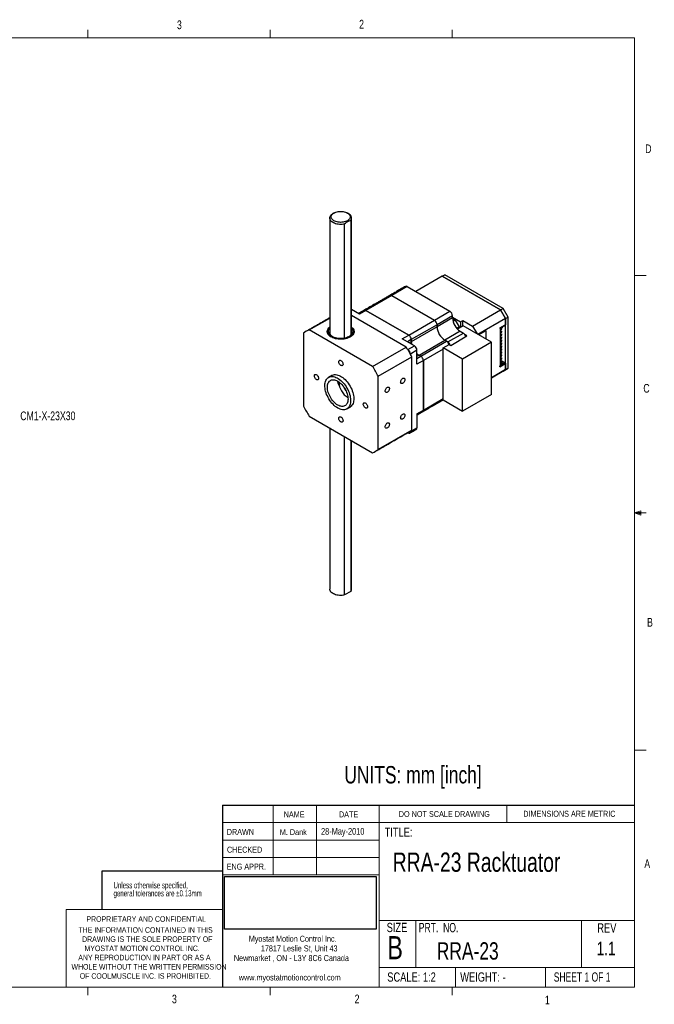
# Model space of a CAD drawing. Header units: millimetres. Extents: x 11 to 421, y 5 to 275.
# Tile 4 of 4: x 247 to 421, y 5 to 275. Entities that reach past the tile are written whole.
import ezdxf

# ---------------------------------------------------------------- set-up
doc = ezdxf.new("R2010")
doc.units = ezdxf.units.MM
doc.layers.add('FORMAT', color=7, linetype='Continuous')
doc.styles.add('SLDTEXTSTYLE0', font='TXT', dxfattribs={"width": 0.75})
doc.styles.add('SLDTEXTSTYLE1', font='TXT', dxfattribs={"width": 0.694444})
doc.styles.add('SLDTEXTSTYLE2', font='TXT', dxfattribs={"width": 0.6875})
doc.styles.add('SLDTEXTSTYLE3', font='TXT', dxfattribs={"width": 0.592105})
picture_1 = doc.add_image_def('image1.bmp', size_in_pixel=(895, 310))

# ---------------------------------------------------------------- blocks, each defined once
blk = doc.blocks.new('SW_NOTE_0')
at = {"color": 0, "linetype": 'Continuous', "lineweight": 0, "char_height": 1.651, "attachment_point": 1, "style": 'SLDTEXTSTYLE0'}
for s, insert in [('Myostat Motion Control Inc.', (0, 2.13)), ('17817 Leslie St, Unit 43', (3.32, -0.52)), ('Newmarket , ON - L3Y 8C6 Canada', (-4.09, -3.17)), ('www.myostatmotioncontrol.com', (-2.73, -8.48))]:
    blk.add_mtext(s, dxfattribs=dict(at, insert=insert))
blk = doc.blocks.new('SW_NOTE_1')
at = {"color": 0, "linetype": 'Continuous', "lineweight": 0, "char_height": 1.524, "attachment_point": 1, "style": 'SLDTEXTSTYLE0'}
for s, insert in [('THE INFORMATION CONTAINED IN THIS', (0, 1.96)), ('DRAWING IS THE SOLE PROPERTY OF', (1, -0.56)), ('MYOSTAT MOTION CONTROL INC. ', (1.67, -3.08)), ('ANY REPRODUCTION IN PART OR AS A', (-0.04, -5.61)), ('WHOLE WITHOUT THE WRITTEN PERMISSION', (-1.91, -8.13)), ('OF COOLMUSCLE INC. IS PROHIBITED.', (0.37, -10.66))]:
    blk.add_mtext(s, dxfattribs=dict(at, insert=insert))
blk = doc.blocks.new('SW_NOTE_2')
at = {"color": 0, "linetype": 'Continuous', "lineweight": 0, "char_height": 1.7, "attachment_point": 1, "style": 'SLDTEXTSTYLE3'}
for s, insert in [('general tolerances are ±0.13mm', (0, -0.01)), ('Unless otherwise specified, ', (0, 2.19))]:
    blk.add_mtext(s, dxfattribs=dict(at, insert=insert))

msp = doc.modelspace()

# ---------------------------------------------------------------- linework, layer by layer
at = {"color": 7, "linetype": 'Continuous', "lineweight": 0}
for p, q in [((15.90679, 270.30866), (415.95679, 270.30866)), ((265.93169, 270.30866), (265.93169, 272.46256)), ((315.93794, 270.30866), (315.93794, 272.46256)), ((365.94419, 270.30866), (365.94419, 272.46256)), ((415.95679, 9.95866), (415.95679, 270.30866)), ((415.95679, 205.11242), (419.13179, 205.11242)), ((415.95679, 140.02492), (417.6632, 140.63477)), ((417.6632, 140.63477), (417.6632, 139.45143)), ((415.95679, 140.02492), (417.6632, 140.25449)), ((415.95679, 140.02492), (419.13179, 140.02492)), ((415.95679, 140.02492), (417.6632, 139.45143)), ((415.95679, 140.02492), (417.6632, 139.76309)), ((415.95679, 74.93742), (419.13179, 74.93742)), ((316.81687, 59.8531), (316.81687, 40.8031)), ((328.71746, 59.8531), (328.71746, 40.8031)), ((345.8853, 59.8531), (345.8853, 9.95866)), ((380.92105, 55.0906), (380.92105, 59.8531)), ((302.91938, 55.0906), (415.95679, 55.0906)), ((302.91938, 50.3281), (345.8853, 50.3281)), ((302.91938, 45.5656), (345.8853, 45.5656)), ((345.8853, 40.8031), (302.91938, 40.8031)), ((259.95346, 31.2781), (259.95346, 9.95866)), ((302.91938, 31.2781), (259.95346, 31.2781)), ((345.8853, 28.24318), (415.95679, 28.24318)), ((355.93214, 28.24318), (355.93214, 15.36596)), ((401.42963, 28.24318), (401.42963, 15.36596)), ((345.8853, 15.36596), (415.95679, 15.36596)), ((366.79297, 15.36596), (366.79297, 9.95866)), ((391.47954, 15.36596), (391.47954, 9.95866)), ((415.95679, 9.95866), (15.90679, 9.95866)), ((265.93169, 9.95866), (265.93169, 7.80476)), ((315.93794, 9.95866), (315.93794, 7.80476)), ((365.94419, 9.95866), (365.94419, 7.80476))]:
    msp.add_line(p, q, dxfattribs=at)
at = {"color": 7, "linetype": 'Continuous', "lineweight": 30}
for p, q in [((336.40313, 187.93801), (336.40313, 219.26357)), ((338.09871, 220.24241), (338.09871, 188.78394)), ((363.17875, 204.92245), (363.88586, 205.33066)), ((379.90183, 196.08484), (363.88586, 205.33066)), ((363.17875, 204.92245), (355.91363, 200.72839)), ((379.19472, 195.67663), (363.17875, 204.92245)), ((363.17875, 204.92245), (379.19472, 195.67663)), ((353.56033, 202.08692), (349.31769, 199.6377)), ((353.56033, 202.08692), (365.29831, 195.31073)), ((349.31769, 199.6377), (342.24663, 195.55566)), ((349.31769, 199.6377), (361.05567, 192.86151)), ((349.31769, 199.6377), (361.05567, 192.86151)), ((340.47886, 194.53515), (338.30637, 195.7893)), ((342.24663, 195.55566), (340.47886, 194.53515)), ((342.24663, 195.55566), (353.9846, 188.77947)), ((353.9846, 188.77947), (342.24663, 195.55566)), ((361.05567, 192.86151), (365.29831, 195.31073)), ((371.50494, 191.23741), (379.19472, 195.67663)), ((379.19472, 195.67663), (379.90183, 196.08484)), ((380.5559, 193.319), (379.19472, 195.67663)), ((379.19472, 195.67663), (380.5559, 193.319)), ((381.26301, 193.7272), (379.90183, 196.08484)), ((326.70581, 190.2401), (332.30637, 193.47323)), ((353.26196, 185.52287), (338.30637, 194.15654)), ((353.9846, 188.77947), (361.05567, 192.86151)), ((366.00541, 194.08599), (361.76277, 191.63676)), ((366.00541, 193.51441), (361.76277, 191.06518)), ((366.00541, 193.51441), (366.00541, 194.08599)), ((366.00541, 193.69786), (368.18153, 192.44161)), ((366.01606, 193.2631), (366.72322, 192.85486)), ((366.72322, 192.85486), (366.15442, 192.5265)), ((366.72322, 192.85486), (367.78389, 191.01775)), ((368.18153, 192.44161), (368.80025, 192.79879)), ((368.18153, 192.44161), (368.18153, 190.89021)), ((368.80025, 191.24739), (368.80025, 192.79879)), ((368.80025, 192.79879), (371.50494, 191.23741)), ((380.5559, 193.319), (372.98988, 188.95123)), ((380.5559, 193.319), (381.26301, 193.7272)), ((380.5559, 179.31532), (380.5559, 193.319)), ((380.5559, 193.319), (380.5559, 191.63806)), ((381.26301, 179.72353), (381.26301, 193.7272)), ((325.13464, 189.33279), (325.13464, 169.28176)), ((344.06957, 180.21622), (326.70581, 190.2401)), ((361.76277, 191.63676), (354.69171, 187.55472)), ((361.76277, 191.06518), (354.69171, 186.98314)), ((361.76277, 191.06518), (361.76277, 191.63676)), ((361.76277, 191.63676), (361.76277, 191.06518)), ((368.12673, 189.84018), (363.88409, 187.39095)), ((364.73262, 186.90111), (368.97526, 189.35033)), ((367.78389, 191.01775), (367.16564, 190.66084)), ((368.90632, 191.30862), (367.38035, 190.42769)), ((367.78389, 191.01775), (367.78389, 190.66065)), ((368.12673, 189.84018), (368.97526, 189.35033)), ((376.68449, 186.81837), (368.90632, 191.30862)), ((371.50494, 191.23741), (372.74237, 189.09411)), ((374.98744, 190.04315), (373.04292, 188.92061)), ((375.16421, 189.9411), (373.2197, 188.81855)), ((374.98744, 190.04315), (375.16421, 189.9411)), ((375.16421, 189.9411), (375.16421, 187.69601)), ((378.98013, 190.74189), (378.96491, 190.7506)), ((378.96491, 190.5655), (378.98078, 190.55779)), ((378.98013, 190.74189), (380.46506, 191.59911)), ((378.98013, 190.74189), (378.98078, 190.55779)), ((378.98078, 190.55779), (379.15756, 190.65984)), ((379.14169, 180.42576), (379.14169, 190.65068)), ((379.15756, 190.65984), (379.19366, 180.3915)), ((379.29876, 190.80285), (379.66999, 191.01716)), ((379.3353, 180.41177), (379.29876, 190.80285)), ((379.29876, 190.80285), (379.29898, 190.80246)), ((379.29898, 190.80246), (379.56414, 190.95554)), ((379.33508, 180.53412), (379.29898, 190.80246)), ((379.29906, 190.77984), (379.54834, 190.63711)), ((379.37156, 190.53506), (379.29978, 190.57616)), ((379.30049, 190.37161), (379.37228, 190.33051)), ((379.30194, 189.96165), (379.55122, 189.81891)), ((379.37444, 189.71686), (379.30265, 189.75797)), ((379.30337, 189.55342), (379.37516, 189.51231)), ((379.30481, 189.14345), (379.55409, 189.00072)), ((379.54834, 190.63711), (379.37156, 190.53506)), ((379.37228, 190.33051), (379.37156, 190.53506)), ((379.37228, 190.33051), (379.54906, 190.43256)), ((379.55122, 189.81891), (379.37444, 189.71686)), ((379.37516, 189.51231), (379.37444, 189.71686)), ((379.37516, 189.51231), (379.55193, 189.61436)), ((379.45763, 190.89405), (379.56458, 190.83281)), ((379.54906, 190.43256), (379.54834, 190.63711)), ((379.55193, 189.61436), (379.55122, 189.81891)), ((379.66999, 191.01716), (379.56414, 190.95554)), ((379.56414, 190.95554), (379.56458, 190.83281)), ((379.56458, 190.83281), (379.84742, 190.99609)), ((379.67043, 190.89443), (379.56458, 190.83281)), ((379.66999, 191.01716), (379.67043, 190.89443)), ((379.67043, 190.89443), (379.8472, 190.99648)), ((379.84677, 191.11921), (380.46549, 191.47639)), ((379.8472, 190.99648), (379.84677, 191.11921)), ((379.84677, 191.11921), (379.84699, 191.11882)), ((379.84699, 191.11882), (380.41267, 191.44539)), ((379.84742, 190.99609), (379.84699, 191.11882)), ((379.8472, 190.99648), (379.84742, 190.99609)), ((380.41267, 191.44539), (380.46549, 191.47639)), ((380.46506, 191.59911), (380.44984, 191.60783)), ((380.46506, 191.59911), (380.46549, 191.47639)), ((380.46511, 191.58565), (380.5559, 191.63806)), ((352.21683, 187.75896), (353.9846, 188.77947)), ((355.54023, 185.8404), (352.21683, 187.75896)), ((354.69171, 187.55472), (353.63116, 186.94248)), ((354.69171, 186.98314), (354.12622, 186.65669)), ((354.69171, 187.55472), (354.69171, 186.98314)), ((354.69171, 186.98314), (354.69171, 187.55472)), ((356.81303, 183.30891), (363.88409, 187.39095)), ((357.308, 183.02317), (364.37907, 187.10521)), ((364.37907, 187.10521), (363.88409, 187.39095)), ((363.88409, 187.39095), (364.73262, 186.90111)), ((365.51221, 185.98155), (369.96698, 188.55324)), ((376.68449, 186.81837), (368.72954, 182.22608)), ((369.96698, 188.55324), (369.46231, 188.84458)), ((369.79017, 188.45117), (369.59752, 188.56239)), ((376.68449, 172.52891), (376.68449, 186.81837)), ((379.37731, 188.89867), (379.30553, 188.93977)), ((379.30625, 188.73522), (379.37803, 188.69412)), ((379.30769, 188.32526), (379.55697, 188.18252)), ((379.38019, 188.08047), (379.3084, 188.12158)), ((379.30913, 187.91703), (379.38091, 187.87592)), ((379.31057, 187.50706), (379.55985, 187.36433)), ((379.38307, 187.26228), (379.31128, 187.30338)), ((379.312, 187.09883), (379.38379, 187.05773)), ((379.31344, 186.68887), (379.56272, 186.54613)), ((379.38595, 186.44408), (379.31416, 186.48519)), ((379.55409, 189.00072), (379.37731, 188.89867)), ((379.37803, 188.69412), (379.37731, 188.89867)), ((379.37803, 188.69412), (379.55481, 188.79617)), ((379.55697, 188.18252), (379.38019, 188.08047)), ((379.38091, 187.87592), (379.38019, 188.08047)), ((379.38091, 187.87592), (379.55769, 187.97797)), ((379.55985, 187.36433), (379.38307, 187.26228)), ((379.38379, 187.05773), (379.38307, 187.26228)), ((379.38379, 187.05773), (379.56057, 187.15978)), ((379.56272, 186.54613), (379.38595, 186.44408)), ((379.38666, 186.23953), (379.38595, 186.44408)), ((379.38666, 186.23953), (379.56344, 186.34158)), ((379.55481, 188.79617), (379.55409, 189.00072)), ((379.55769, 187.97797), (379.55697, 188.18252)), ((379.56057, 187.15978), (379.55985, 187.36433)), ((379.56344, 186.34158), (379.56272, 186.54613)), ((344.06957, 180.21622), (353.26196, 185.52287)), ((353.77247, 184.81989), (353.66303, 184.88307)), ((353.77247, 184.81989), (355.54023, 185.8404)), ((356.24734, 184.61565), (354.47957, 183.59514)), ((356.24734, 180.77791), (356.24734, 184.61565)), ((363.42624, 184.9222), (358.01511, 181.79842)), ((363.42624, 185.28761), (365.07026, 186.23668)), ((363.42624, 170.99814), (363.42624, 185.28761)), ((368.72954, 182.22608), (363.42624, 185.28761)), ((365.07026, 186.23668), (365.51221, 185.98155)), ((379.31488, 186.28064), (379.38666, 186.23953)), ((379.31632, 185.87067), (379.5656, 185.72794)), ((379.38882, 185.62589), (379.31704, 185.66699)), ((379.31775, 185.46244), (379.38954, 185.42134)), ((379.3192, 185.05248), (379.56848, 184.90974)), ((379.3917, 184.80769), (379.31991, 184.8488)), ((379.32063, 184.64425), (379.39242, 184.60314)), ((379.32207, 184.23428), (379.57135, 184.09155)), ((379.39458, 183.9895), (379.32279, 184.0306)), ((379.32351, 183.82605), (379.3953, 183.78495)), ((379.5656, 185.72794), (379.38882, 185.62589)), ((379.38954, 185.42134), (379.38882, 185.62589)), ((379.38954, 185.42134), (379.56632, 185.52339)), ((379.56848, 184.90974), (379.3917, 184.80769)), ((379.39242, 184.60314), (379.3917, 184.80769)), ((379.39242, 184.60314), (379.5692, 184.70519)), ((379.57135, 184.09155), (379.39458, 183.9895)), ((379.3953, 183.78495), (379.39458, 183.9895)), ((379.3953, 183.78495), (379.57207, 183.887)), ((379.56632, 185.52339), (379.5656, 185.72794)), ((379.5692, 184.70519), (379.56848, 184.90974)), ((379.57207, 183.887), (379.57135, 184.09155)), ((345.64074, 177.49487), (354.83313, 182.80152)), ((354.47957, 183.46877), (354.47957, 183.59514)), ((354.83313, 162.7505), (354.83313, 182.80152)), ((356.24734, 182.98235), (356.81303, 183.30891)), ((356.24734, 182.41086), (357.308, 183.02317)), ((358.01511, 181.79842), (356.24734, 180.77791)), ((356.81303, 183.30891), (357.308, 183.02317)), ((357.308, 183.02317), (356.81303, 183.30891)), ((358.01511, 181.79842), (358.01511, 168.24384)), ((358.01511, 168.24384), (358.01511, 181.79842)), ((368.72954, 167.93661), (368.72954, 182.22608)), ((379.01753, 180.10535), (380.50246, 180.96258)), ((379.32495, 183.41609), (379.57423, 183.27335)), ((379.39745, 183.1713), (379.32567, 183.21241)), ((379.32639, 183.00786), (379.39817, 182.96675)), ((379.32783, 182.59789), (379.57711, 182.45516)), ((379.40033, 182.35311), (379.32854, 182.39421)), ((379.32926, 182.18966), (379.40105, 182.14856)), ((379.33057, 181.81731), (380.44878, 181.17704)), ((379.33071, 181.7797), (379.57998, 181.63696)), ((379.40321, 181.53491), (379.33142, 181.57602)), ((379.33214, 181.37147), (379.40393, 181.33036)), ((379.88266, 180.97321), (379.33243, 181.28826)), ((379.59982, 180.80993), (379.33358, 180.96237)), ((379.57423, 183.27335), (379.39745, 183.1713)), ((379.39817, 182.96675), (379.39745, 183.1713)), ((379.39817, 182.96675), (379.57495, 183.06881)), ((379.57711, 182.45516), (379.40033, 182.35311)), ((379.40105, 182.14856), (379.40033, 182.35311)), ((379.40105, 182.14856), (379.57783, 182.25061)), ((379.57998, 181.63696), (379.40321, 181.53491)), ((379.40393, 181.33036), (379.40321, 181.53491)), ((379.40393, 181.33036), (379.5807, 181.43242)), ((379.57495, 183.06881), (379.57423, 183.27335)), ((379.57783, 182.25061), (379.57711, 182.45516)), ((379.5807, 181.43242), (379.57998, 181.63696)), ((379.88266, 180.97321), (379.59982, 180.80993)), ((379.88288, 180.85086), (379.88266, 180.97321)), ((379.88309, 180.85048), (379.88266, 180.97321)), ((380.44878, 181.17704), (379.88309, 180.85048)), ((380.50203, 181.08531), (379.88331, 180.72813)), ((380.44878, 181.17704), (380.50203, 181.08531)), ((380.50203, 181.08531), (380.50246, 180.96258)), ((380.5559, 180.99803), (380.50222, 181.02902)), ((380.5559, 180.99803), (380.50244, 180.96717)), ((380.5559, 180.99803), (380.5559, 179.31532)), ((376.68449, 177.08041), (380.5559, 179.31532)), ((379.19472, 178.52927), (376.68449, 177.08015)), ((379.01689, 180.28945), (378.96491, 180.32371)), ((379.01753, 180.10535), (378.96491, 180.13548)), ((379.19366, 180.3915), (379.01689, 180.28945)), ((379.01753, 180.10535), (379.01689, 180.28945)), ((379.19366, 180.3915), (379.14169, 180.42576)), ((379.19472, 178.52927), (380.5559, 179.31532)), ((380.5559, 179.31532), (379.19472, 178.52927)), ((379.19475, 178.52929), (379.90183, 178.93748)), ((379.33401, 180.83964), (379.60025, 180.6872)), ((379.60025, 180.6872), (379.33508, 180.53412)), ((379.3353, 180.41177), (379.33508, 180.53412)), ((379.70653, 180.62608), (379.3353, 180.41177)), ((379.7061, 180.74881), (379.59982, 180.80993)), ((379.59982, 180.80993), (379.60025, 180.6872)), ((379.60025, 180.6872), (379.70653, 180.62608)), ((379.88288, 180.85086), (379.7061, 180.74881)), ((379.7061, 180.74881), (379.70653, 180.62608)), ((379.88331, 180.72813), (379.88288, 180.85086)), ((379.88331, 180.72813), (379.88309, 180.85048)), ((379.90183, 178.93748), (381.26301, 179.72353)), ((380.5559, 179.31532), (381.26301, 179.72353)), ((334.822, 175.91918), (334.82207, 175.93975)), ((345.64074, 157.44385), (345.64074, 177.49487)), ((336.47165, 174.08813), (336.53578, 173.97704)), ((358.01511, 168.24384), (363.42624, 171.36763)), ((363.42624, 170.99814), (368.72954, 167.93661)), ((376.68449, 172.52891), (368.72954, 167.93661)), ((356.24734, 167.22333), (358.01511, 168.24384)), ((361.57179, 169.95881), (361.55563, 169.94886)), ((361.57179, 169.95881), (361.55563, 169.94886)), ((326.70581, 166.56042), (344.06957, 156.53653)), ((356.24734, 167.22333), (356.24734, 163.38559)), ((354.83313, 162.7505), (345.64074, 157.44385)), ((353.68052, 162.00983), (353.77247, 161.95675)), ((354.47957, 162.36508), (356.24734, 163.38559)), ((354.47957, 162.36508), (354.47957, 162.49146)), ((336.40313, 117.52259), (336.40313, 160.96228)), ((338.09871, 159.98344), (338.09871, 118.50143)), ((338.09871, 118.50143), (336.40313, 117.52259)), ((302.91938, 59.8531), (415.95679, 59.8531)), ((302.91938, 59.8531), (302.91938, 9.95866))]:
    msp.add_line(p, q, dxfattribs=at)
at = {"color": 7, "linetype": 'Continuous', "lineweight": 30, "flags": 128}
for points in [[(336.40313, 219.26357), (336.05703, 219.19878), (335.69989, 219.15865), (335.33697, 219.14378), (334.9736, 219.15438), (334.61512, 219.19029), (334.26681, 219.25099), (333.93379, 219.33559), (333.62095, 219.44284), (333.33291, 219.57116), (333.0739, 219.71866), (332.84772, 219.88319), (332.6577, 220.06231), (332.50664, 220.25339), (332.39677, 220.45362), (332.32969, 220.66006), (332.30639, 220.86966), (332.32722, 221.07936), (332.39187, 221.28606), (332.49938, 221.48671), (332.64818, 221.67838), (332.83609, 221.85824), (333.06032, 222.02365), (333.18471, 222.09997)], [(337.14485, 222.2635), (337.36909, 222.11589), (337.55804, 221.95264), (337.70846, 221.77656), (337.81778, 221.59064), (337.88413, 221.39808), (337.90637, 221.20217), (337.88413, 221.00626), (337.81778, 220.81369), (337.70846, 220.62778), (337.55804, 220.45169), (337.36909, 220.28845), (337.14485, 220.14084), (336.88915, 220.01139), (336.60637, 219.90231), (336.30135, 219.81547), (335.9793, 219.75236), (335.64574, 219.71406), (335.30637, 219.70122), (334.967, 219.71406), (334.63344, 219.75236), (334.3114, 219.81547), (334.00637, 219.90231), (333.72359, 220.01139), (333.4679, 220.14084), (333.24365, 220.28845), (333.05471, 220.45169), (332.90429, 220.62778), (332.79497, 220.81369), (332.72862, 221.00625), (332.70637, 221.20217), (332.72862, 221.39808), (332.79497, 221.59064), (332.90429, 221.77656), (333.05471, 221.95264), (333.24365, 222.11589), (333.4679, 222.2635), (333.72359, 222.39295), (334.00637, 222.50203), (334.3114, 222.58886), (334.63344, 222.65197), (334.96701, 222.69028), (335.30637, 222.70312), (335.64574, 222.69028), (335.9793, 222.65197), (336.30135, 222.58886), (336.60637, 222.50203), (336.88915, 222.39295), (337.14485, 222.2635)], [(338.30637, 190.99769), (338.41626, 190.90329), (338.61424, 190.69889), (338.77205, 190.48315), (338.88781, 190.2587), (338.96008, 190.02826), (338.98801, 189.79463), (338.97124, 189.56065), (338.90999, 189.32915), (338.805, 189.10294), (338.65754, 188.88478), (338.4694, 188.6773), (338.24286, 188.48303), (337.98068, 188.30433), (337.68604, 188.14336), (337.36251, 188.00208), (337.01402, 187.88221), (336.6448, 187.78519), (336.25934, 187.71221), (335.86231, 187.66415), (335.45853, 187.6416), (335.0529, 187.64482), (334.65036, 187.67379), (334.25577, 187.72815), (333.87394, 187.80723), (333.50949, 187.91009), (333.16686, 188.03546), (332.85019, 188.18183), (332.56335, 188.34742), (332.30979, 188.53023), (332.09262, 188.72803), (331.91445, 188.93842), (331.77746, 189.15885), (331.6833, 189.38664), (331.63312, 189.61902), (331.62753, 189.85319), (331.6666, 190.08628), (331.74985, 190.31548), (331.87627, 190.53801), (332.04433, 190.75115), (332.25198, 190.95233), (332.30637, 190.99769)], [(338.30637, 190.91413), (338.35458, 190.87103), (338.54986, 190.66706), (338.70435, 190.45174), (338.81611, 190.2278), (338.88374, 189.99804), (338.90637, 189.76535), (338.88374, 189.53266), (338.81611, 189.3029), (338.70435, 189.07895), (338.54986, 188.86363), (338.35458, 188.65966), (338.12097, 188.46959), (337.85196, 188.29581), (337.55094, 188.14052), (337.22169, 188.00565), (336.86835, 187.89292), (336.49538, 187.80373), (336.10745, 187.73922), (335.70944, 187.70018), (335.30637, 187.68711), (334.9033, 187.70018), (334.5053, 187.73922), (334.11737, 187.80373), (333.74439, 187.89292), (333.39106, 188.00565), (333.06181, 188.14052), (332.76079, 188.29581), (332.49178, 188.46959), (332.25817, 188.65966), (332.06289, 188.86363), (331.90839, 189.07895), (331.79663, 189.3029), (331.72901, 189.53266), (331.70637, 189.76535), (331.72901, 189.99804), (331.79663, 190.2278), (331.90839, 190.45174), (332.06288, 190.66706), (332.25817, 190.87103), (332.30637, 190.91413)], [(338.30637, 190.62597), (338.3425, 190.58265), (338.48634, 190.37365), (338.58716, 190.15642), (338.64363, 189.9339), (338.65496, 189.7091), (338.621, 189.48506), (338.54222, 189.26481), (338.41969, 189.05133), (338.25505, 188.84751), (338.05053, 188.6561), (337.80891, 188.47969), (337.53344, 188.32066), (337.22785, 188.18118), (336.89628, 188.06311), (336.54321, 187.96807), (336.17342, 187.89733), (335.79189, 187.85185), (335.40381, 187.83225), (335.0144, 187.83879), (334.62894, 187.87139), (334.25265, 187.92959), (333.8906, 188.01263), (333.5477, 188.11936), (333.22858, 188.24835), (332.93757, 188.39786), (332.67858, 188.56586), (332.45513, 188.75009), (332.27024, 188.94804), (332.12641, 189.15704), (332.02558, 189.37428), (331.96912, 189.5968), (331.95779, 189.82159), (331.99174, 190.04563), (332.07052, 190.26588), (332.19306, 190.47936), (332.30637, 190.62597)], [(335.38769, 180.47181), (335.25316, 180.56763), (335.12588, 180.6946), (335.01271, 180.84588), (334.91976, 181.01331), (334.85204, 181.18786), (334.81319, 181.36013), (334.80531, 181.52082), (334.82883, 181.66128), (334.88248, 181.77393), (334.96337, 181.8527), (335.06713, 181.89334), (335.18817, 181.89366), (335.31997, 181.85364), (335.45541, 181.77545), (335.58721, 181.66329), (335.70825, 181.52322), (335.81201, 181.36278), (335.8929, 181.19063), (335.94655, 181.01604), (335.97007, 180.84843), (335.96219, 180.69683), (335.92334, 180.56941), (335.85562, 180.47305), (335.76267, 180.41294), (335.6495, 180.39232), (335.52222, 180.4123), (335.38769, 180.47181)], [(328.67018, 176.59261), (328.53564, 176.68843), (328.40836, 176.8154), (328.2952, 176.96668), (328.20225, 177.13411), (328.13452, 177.30866), (328.09568, 177.48093), (328.0878, 177.64162), (328.11132, 177.78208), (328.16497, 177.89473), (328.24585, 177.9735), (328.34961, 178.01414), (328.47065, 178.01446), (328.60245, 177.97444), (328.7379, 177.89625), (328.8697, 177.78409), (328.99074, 177.64402), (329.0945, 177.48358), (329.17538, 177.31143), (329.22903, 177.13684), (329.25255, 176.96923), (329.24468, 176.81763), (329.20583, 176.69021), (329.1381, 176.59385), (329.04515, 176.53374), (328.93199, 176.51312), (328.80471, 176.5331), (328.67018, 176.59261)], [(334.50381, 168.79536), (334.17273, 169.00442), (333.84457, 169.24753), (333.5222, 169.52254), (333.20846, 169.82704), (332.9061, 170.15835), (332.61778, 170.51356), (332.34603, 170.88955), (332.09325, 171.28302), (331.86165, 171.6905), (331.65328, 172.10842), (331.46995, 172.53311), (331.31328, 172.96082), (331.18465, 173.38781), (331.08519, 173.81032), (331.01578, 174.22464), (330.97701, 174.62712), (330.96924, 175.01423), (330.99254, 175.38257), (331.04669, 175.7289), (331.13122, 176.05017), (331.24539, 176.34357), (331.38819, 176.60652), (331.55837, 176.8367), (331.75444, 177.03208), (331.97467, 177.19097), (332.21713, 177.31195), (332.47968, 177.39397), (332.76002, 177.4363), (333.05569, 177.43857), (333.36408, 177.40077), (333.68248, 177.32322), (334.00811, 177.2066), (334.33809, 177.05195), (334.66952, 176.86061), (334.99951, 176.63428), (335.32513, 176.37494), (335.64354, 176.08486), (335.95193, 175.76661), (336.24759, 175.42297), (336.52793, 175.05696), (336.79048, 174.67181), (337.03294, 174.27089), (337.25317, 173.85774), (337.44924, 173.43597), (337.61942, 173.0093), (337.76223, 172.58148), (337.8764, 172.15626), (337.96093, 171.73739), (338.01508, 171.32854), (338.03837, 170.93331), (338.0306, 170.55517), (337.99184, 170.19744), (337.92242, 169.86327), (337.82296, 169.5556), (337.69433, 169.27712), (337.53767, 169.03029), (337.35434, 168.81727), (337.14596, 168.63994), (336.91436, 168.49985), (336.66158, 168.39824), (336.38983, 168.336), (336.10152, 168.31367), (335.79916, 168.33146), (335.48541, 168.3892), (335.16304, 168.48639), (334.83488, 168.62217), (334.50381, 168.79536)], [(334.50381, 176.14423), (334.79946, 175.95566), (335.09187, 175.73337), (335.37784, 175.4798), (335.65423, 175.19772), (335.91802, 174.89023), (336.16631, 174.5607), (336.39639, 174.21273), (336.60574, 173.85013), (336.79205, 173.47689), (336.9533, 173.09708), (337.0877, 172.71488), (337.1938, 172.33446), (337.27043, 171.96), (337.31674, 171.5956), (337.33223, 171.24525), (337.31674, 170.91278), (337.27043, 170.60185), (337.1938, 170.31586), (337.0877, 170.05794), (336.9533, 169.83092), (336.79205, 169.63728), (336.60574, 169.47915), (336.39639, 169.35826), (336.16631, 169.27594), (335.91802, 169.23307), (335.65423, 169.23015), (335.37784, 169.26719), (335.09187, 169.34379), (334.79946, 169.45912), (334.50381, 169.6119), (334.20816, 169.80047), (333.91574, 170.02275), (333.62977, 170.27632), (333.35338, 170.5584), (333.08959, 170.86589), (332.8413, 171.19543), (332.61122, 171.5434), (332.40188, 171.90599), (332.21556, 172.27924), (332.05432, 172.65904), (331.91991, 173.04125), (331.81381, 173.42166), (331.73719, 173.79612), (331.69087, 174.16053), (331.67538, 174.51088), (331.69087, 174.84334), (331.73719, 175.15427), (331.81381, 175.44026), (331.91991, 175.69818), (332.05432, 175.9252), (332.21556, 176.11884), (332.40188, 176.27697), (332.61122, 176.39786), (332.8413, 176.48019), (333.08959, 176.52305), (333.35338, 176.52598), (333.62977, 176.48894), (333.91574, 176.41233), (334.20816, 176.29701), (334.50381, 176.14423)], [(332.88789, 177.71856), (333.10101, 177.82221), (333.36357, 177.90422), (333.64391, 177.94655), (333.93957, 177.94883), (334.24796, 177.91102), (334.56637, 177.83347), (334.89199, 177.71686), (335.22197, 177.5622), (335.55341, 177.37087), (335.88339, 177.14453), (336.20901, 176.88519), (336.52742, 176.59512), (336.83581, 176.27686), (337.13148, 175.93322), (337.41182, 175.56722), (337.67437, 175.18206), (337.91682, 174.78115), (338.13705, 174.36799), (338.33312, 173.94623), (338.50331, 173.51956), (338.64611, 173.09174), (338.76028, 172.66652), (338.84481, 172.24765), (338.89896, 171.8388), (338.92225, 171.44357), (338.91448, 171.06543), (338.87572, 170.7077), (338.8063, 170.37353), (338.70684, 170.06585), (338.57822, 169.78738), (338.42155, 169.54054), (338.23822, 169.32753), (338.02984, 169.15019), (337.88749, 169.05807)], [(351.77489, 175.90977), (351.79061, 176.0742), (351.83694, 176.24793), (351.91137, 176.42157), (352.00989, 176.58579), (352.12719, 176.73171), (352.25695, 176.85147), (352.39217, 176.93863), (352.52556, 176.98847), (352.64993, 176.99832), (352.75858, 176.96764), (352.84565, 176.89808), (352.90643, 176.7934), (352.93767, 176.65924), (352.93767, 176.50283), (352.90643, 176.3326), (352.84565, 176.15773), (352.75858, 175.98765), (352.64993, 175.83153), (352.52556, 175.69778), (352.39217, 175.59362), (352.25695, 175.52465), (352.12719, 175.4946), (352.00989, 175.50509), (351.91137, 175.55555), (351.83694, 175.64326), (351.79061, 175.7635), (351.77489, 175.90977)], [(347.53225, 173.46055), (347.54797, 173.62498), (347.5943, 173.7987), (347.66873, 173.97235), (347.76725, 174.13656), (347.88455, 174.28248), (348.01431, 174.40225), (348.14953, 174.48941), (348.28292, 174.53925), (348.40729, 174.5491), (348.51594, 174.51841), (348.603, 174.44886), (348.66379, 174.34418), (348.69503, 174.21001), (348.69503, 174.0536), (348.66379, 173.88338), (348.603, 173.70851), (348.51594, 173.53843), (348.40729, 173.38231), (348.28292, 173.24856), (348.14953, 173.14439), (348.01431, 173.07543), (347.88455, 173.04538), (347.76725, 173.05587), (347.66873, 173.10633), (347.5943, 173.19404), (347.54797, 173.31427), (347.53225, 173.46055)], [(342.1052, 168.83673), (341.97067, 168.93256), (341.84339, 169.05953), (341.73023, 169.21081), (341.63728, 169.37823), (341.56955, 169.55279), (341.5307, 169.72505), (341.52283, 169.88575), (341.54635, 170.0262), (341.6, 170.13885), (341.68088, 170.21762), (341.78464, 170.25826), (341.90568, 170.25858), (342.03748, 170.21857), (342.17293, 170.14037), (342.30473, 170.02822), (342.42577, 169.88814), (342.52953, 169.72771), (342.61041, 169.55555), (342.66406, 169.38096), (342.68758, 169.21335), (342.6797, 169.06175), (342.64086, 168.93434), (342.57313, 168.83798), (342.48018, 168.77787), (342.36702, 168.75725), (342.23974, 168.77723), (342.1052, 168.83673)], [(335.38769, 164.95753), (335.25316, 165.05336), (335.12588, 165.18033), (335.01271, 165.33161), (334.91976, 165.49904), (334.85204, 165.67359), (334.81319, 165.84585), (334.80531, 166.00655), (334.82883, 166.147), (334.88248, 166.25965), (334.96337, 166.33842), (335.06713, 166.37906), (335.18817, 166.37938), (335.31997, 166.33937), (335.45541, 166.26117), (335.58721, 166.14902), (335.70825, 166.00895), (335.81201, 165.84851), (335.8929, 165.67635), (335.94655, 165.50176), (335.97007, 165.33415), (335.96219, 165.18255), (335.92334, 165.05514), (335.85562, 164.95878), (335.76267, 164.89867), (335.6495, 164.87805), (335.52222, 164.89803), (335.38769, 164.95753)], [(347.53225, 163.66206), (347.54797, 163.82649), (347.5943, 164.00021), (347.66873, 164.17386), (347.76725, 164.33807), (347.88455, 164.48399), (348.01431, 164.60376), (348.14953, 164.69092), (348.28292, 164.74076), (348.40729, 164.75061), (348.51594, 164.71992), (348.603, 164.65037), (348.66379, 164.54569), (348.69503, 164.41152), (348.69503, 164.25511), (348.66379, 164.08489), (348.603, 163.91002), (348.51594, 163.73994), (348.40729, 163.58382), (348.28292, 163.45007), (348.14953, 163.3459), (348.01431, 163.27694), (347.88455, 163.24689), (347.76725, 163.25738), (347.66873, 163.30784), (347.5943, 163.39555), (347.54797, 163.51578), (347.53225, 163.66206)], [(351.77489, 166.11128), (351.79061, 166.27572), (351.83694, 166.44944), (351.91137, 166.62308), (352.00989, 166.7873), (352.12719, 166.93322), (352.25695, 167.05298), (352.39217, 167.14014), (352.52556, 167.18998), (352.64993, 167.19983), (352.75858, 167.16915), (352.84565, 167.09959), (352.90643, 166.99491), (352.93767, 166.86075), (352.93767, 166.70434), (352.90643, 166.53411), (352.84565, 166.35924), (352.75858, 166.18916), (352.64993, 166.03304), (352.52556, 165.89929), (352.39217, 165.79513), (352.25695, 165.72616), (352.12719, 165.69611), (352.00989, 165.7066), (351.91137, 165.75706), (351.83694, 165.84477), (351.79061, 165.96501), (351.77489, 166.11128)], [(336.40313, 117.52259), (336.05703, 117.4578), (335.69989, 117.41767), (335.33697, 117.4028), (334.9736, 117.41339), (334.61512, 117.44931), (334.26681, 117.51001), (333.93379, 117.59461), (333.62095, 117.70185), (333.33291, 117.83017), (333.0739, 117.97768), (332.84772, 118.1422), (332.6577, 118.32132), (332.50664, 118.5124), (332.39677, 118.71264), (332.32969, 118.91907), (332.30639, 119.12868), (332.30637, 119.13457)]]:
    msp.add_lwpolyline(points, dxfattribs=at)
at = {"color": 7, "linetype": 'Continuous', "lineweight": 30}
for centre, radius, start, end in [((336.97337, 220.88596), 1.29636, 330.2361347, 69.4680964), ((353.26741, 201.67803), 0.50298, 54.3826796, 114.3068204), ((349.02477, 199.22881), 0.50298, 54.3826796, 114.3068204), ((349.02477, 199.22881), 0.50298, 54.3826796, 114.3068204), ((341.95371, 195.14677), 0.50298, 54.3826796, 114.3068204), ((341.95371, 195.14677), 0.50298, 54.3826796, 114.3068204), ((364.4702, 194.01613), 1.53681, 2.6055153, 57.3944848), ((360.22755, 191.5669), 1.53681, 2.6055153, 57.3944848), ((360.22755, 191.5669), 1.53681, 2.6055153, 57.3944848), ((370.61106, 193.72399), 4.61041, 182.6054794, 237.3945208), ((329.06785, 184.33578), 6.35926, 111.8040103, 128.2067415), ((333.5776, 189.57446), 1.34444, 161.0037687, 245.9183091), ((337.05404, 189.56627), 1.32932, 293.482546, 19.5953524), ((366.36842, 191.27477), 4.61041, 182.6054794, 237.3945208), ((366.36842, 191.27477), 4.61041, 182.6054794, 237.3945208), ((368.11743, 188.03095), 1.57373, 12.5299482, 56.9689285), ((353.15649, 187.48486), 1.53681, 2.6055153, 57.3944848), ((353.15649, 187.48486), 1.53681, 2.6055153, 57.3944848), ((358.18178, 187.01445), 3.49022, 180.5139559, 192.0478321), ((358.18178, 187.01445), 3.49022, 180.5139559, 192.0478321), ((363.51821, 185.78416), 1.57678, 15.899835, 56.9097992), ((363.89792, 185.60067), 1.54527, 17.3737772, 57.3050396), ((325.6197, 167.74938), 32.86322, 27.2596792, 32.740321), ((352.94436, 183.52528), 1.53681, 2.6055153, 57.3944848), ((354.71212, 184.54579), 1.53681, 2.6055153, 57.3944848), ((358.58497, 186.31562), 3.49, 227.9477413, 239.4878616), ((358.58497, 186.31562), 3.49, 227.9477413, 239.4878616), ((356.47989, 181.72856), 1.53681, 2.6055153, 57.3944848), ((356.47989, 181.72856), 1.53681, 2.6055153, 57.3944848), ((316.42731, 162.44272), 32.86322, 27.2596792, 32.740321), ((340.16367, 176.14654), 5.3465, 182.4372484, 237.7959302), ((338.9469, 175.44301), 2.89436, 199.1238399, 220.8707811), ((354.34807, 184.33391), 32.86322, 207.2596792, 212.740321), ((357.5394, 168.18329), 0.47954, 304.0574916, 7.2545982), ((357.5394, 168.18329), 0.47954, 304.0574916, 7.2545982), ((354.0485, 162.29516), 0.43671, 230.7967842, 9.2139676), ((350.87977, 167.77679), 6.39473, 300.0224347, 308.1863072), ((355.75732, 163.33151), 0.49299, 305.014388, 6.2977018), ((341.70753, 162.44086), 6.35926, 291.8040103, 308.2067415), ((337.20048, 119.14667), 1.10596, 324.3085864, 359.3733372)]:
    msp.add_arc(centre, radius, start, end, dxfattribs=at)
for points in [[(333.4676, 222.26333), (333.18471, 222.09997)], [(337.42804, 222.09997), (337.14515, 222.26333)], [(332.30637, 220.87555), (332.30637, 189.11034)], [(338.30637, 189.11034), (338.30637, 220.87555)], [(353.06037, 202.13643), (348.81773, 199.6872)], [(348.81773, 199.6872), (341.74667, 195.60516)], [(341.74667, 195.60516), (340.186, 194.70421)], [(332.30637, 193.54823), (325.88846, 189.84325)], [(331.70637, 189.76535), (331.70637, 189.58142)], [(338.90637, 189.58142), (338.90637, 189.76535)], [(332.88789, 177.71856), (332.00401, 177.20831)], [(357.80796, 167.786), (363.42624, 171.02937)], [(361.55563, 169.94886), (363.42624, 171.02874)], [(337.0036, 168.54782), (337.88749, 169.05807)], [(356.24734, 166.88445), (361.55563, 169.94886)], [(356.24734, 166.88507), (357.80796, 167.786)], [(332.30637, 163.32728), (332.30637, 119.13457)], [(344.88692, 156.93339), (354.07931, 162.24004)], [(354.27243, 161.90724), (356.04019, 162.92775)], [(338.30637, 119.13457), (338.30637, 159.86356)]]:
    msp.add_open_spline(points, degree=1, dxfattribs=at)
for points, knots in [([(336.40313, 219.26357), (336.53896, 219.40467), (336.677, 219.53546), (336.88854, 219.71066), (336.95981, 219.76556), (337.10403, 219.86745), (337.17744, 219.9147), (337.39707, 220.04152), (337.54068, 220.1052), (337.82318, 220.19769), (337.96272, 220.22667), (338.09871, 220.24241)], [0, 0, 0, 0, 0.25, 0.25, 0.375, 0.375, 0.5, 0.5, 0.75, 0.75, 1, 1, 1, 1]), ([(335.01326, 174.75104), (335.00058, 174.76668), (334.90243, 174.88776), (334.77152, 175.1505), (334.63054, 175.53972), (334.56153, 175.86392), (334.56564, 176.05303), (334.56666, 176.10031)], [0, 0, 0, 0, 0.0400792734, 0.3102115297, 0.5863065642, 0.8965615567, 1, 1, 1, 1])]:
    msp.add_open_spline(points, degree=3, knots=knots, dxfattribs=at)
at = {"layer": 'FORMAT'}
for p, q in [((269.86119, 31.2781), (269.86119, 41.85392)), ((269.86119, 41.85392), (302.91938, 41.85392))]:
    msp.add_line(p, q, dxfattribs=at)

# ---------------------------------------------------------------- block references
at = {"color": 7, "linetype": 'Continuous', "lineweight": 0}
for name, p in [('SW_NOTE_2', (272.98212, 36.58031)), ('SW_NOTE_1', (263.35418, 24.46435)), ('SW_NOTE_0', (310.10094, 21.94078))]:
    msp.add_blockref(name, p, dxfattribs=at)

# ---------------------------------------------------------------- texts
at = {"color": 7, "linetype": 'Continuous', "lineweight": 0, "attachment_point": 1}
for s, insert, char_height, style in [('3', (290.39129, 275.06987), 2.38125, 'SLDTEXTSTYLE0'), ('2', (340.38527, 275.23953), 2.38125, 'SLDTEXTSTYLE0'), ('D', (418.87942, 241.07141), 2.38125, 'SLDTEXTSTYLE0'), ('C', (418.36804, 175.38902), 2.38125, 'SLDTEXTSTYLE0'), ('CM1-X-23X30', (247.38846, 167.8402), 2.38125, 'SLDTEXTSTYLE0'), ('B', (419.39156, 111.22884), 2.38125, 'SLDTEXTSTYLE0'), ('UNITS: mm [inch]', (336.31618, 70.60438), 4.7625, 'SLDTEXTSTYLE0'), ('NAME', (319.68063, 58.18165), 1.651, 'SLDTEXTSTYLE0'), ('DATE', (334.84534, 58.18165), 1.651, 'SLDTEXTSTYLE0'), ('DO NOT SCALE DRAWING', (351.25068, 58.25863), 1.5875, 'SLDTEXTSTYLE0'), ('DIMENSIONS ARE METRIC', (385.41629, 58.3493), 1.651, 'SLDTEXTSTYLE0'), ('DRAWN', (304.05334, 53.38141), 1.651, 'SLDTEXTSTYLE0'), ('M. Dank', (318.60282, 53.29073), 1.5875, 'SLDTEXTSTYLE0'), ('28-May-2010', (329.92413, 53.63272), 1.8520833, 'SLDTEXTSTYLE0'), ('TITLE:', (347.3752, 53.75485), 2.54, 'SLDTEXTSTYLE0'), ('CHECKED', (304.10747, 48.49546), 1.651, 'SLDTEXTSTYLE0'), ('RRA-23 Racktuator', (349.58844, 46.89955), 5.2916667, 'SLDTEXTSTYLE0'), ('ENG APPR.', (304.03398, 43.85945), 1.651, 'SLDTEXTSTYLE0'), ('A', (418.64486, 45.02469), 2.38125, 'SLDTEXTSTYLE0'), ('PROPRIETARY AND CONFIDENTIAL', (265.55353, 29.42367), 1.524, 'SLDTEXTSTYLE0'), ('SIZE', (347.93638, 27.61669), 2.54, 'SLDTEXTSTYLE0'), ('PRT.  NO.', (356.73746, 27.58116), 2.54, 'SLDTEXTSTYLE1'), ('REV', (405.7417, 27.48194), 2.54, 'SLDTEXTSTYLE0'), ('B', (348.13679, 23.98304), 6.35, 'SLDTEXTSTYLE0'), ('RRA-23', (361.687, 22.29824), 4.7625, 'SLDTEXTSTYLE0'), ('1.1', (405.57716, 22.44539), 3.704167, 'SLDTEXTSTYLE0'), ('SCALE: 1:2', (348.10544, 14.02331), 2.54, 'SLDTEXTSTYLE0'), ('WEIGHT: -', (368.1188, 14.02331), 2.54, 'SLDTEXTSTYLE0'), ('SHEET 1 OF 1', (393.78769, 14.03157), 2.54, 'SLDTEXTSTYLE2'), ('3', (289.02077, 7.91513), 2.38125, 'SLDTEXTSTYLE0'), ('2', (339.14834, 7.93595), 2.38125, 'SLDTEXTSTYLE0'), ('1', (391.37125, 7.65485), 2.38125, 'SLDTEXTSTYLE0')]:
    msp.add_mtext(s, dxfattribs=dict(at, insert=insert, char_height=char_height, style=style))

# ---------------------------------------------------------------- pictures from other files: only their frames are drawn
image = msp.add_image(picture_1, insert=(303.408, 25.85596), size_in_units=(41.68406, 14.43805))
image.dxf.flags = 7

doc.saveas('drawing.dxf')
